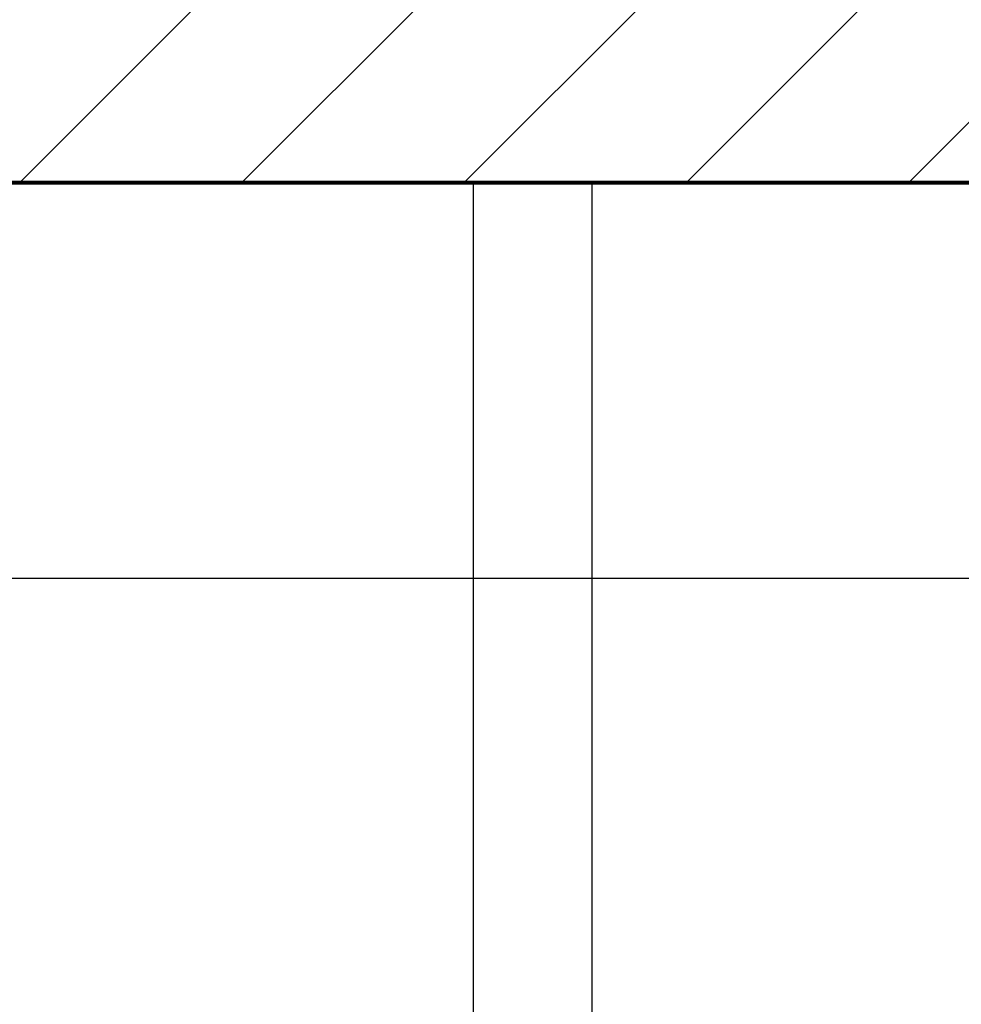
# Model space of a CAD drawing. Header units: metres. Extents: x 7408630 to 15602436, y 5561464 to 13303678.
# Tile 47 of 123: x 7413951 to 7413999, y 5563861 to 5563910. Entities that reach past the tile are written whole.
import ezdxf
from ezdxf.enums import TextEntityAlignment as Align

# ---------------------------------------------------------------- set-up
doc = ezdxf.new("R2010")
doc.units = ezdxf.units.M
doc.header["$MEASUREMENT"] = 0
for name, color, linetype, lineweight in [('!! 0_Opis_pom', 9, 'Continuous', 13), ('!! 1_hatch projektowane ściany', 4, 'Continuous', 5), ('!! 1_OPIS POM NOWE', 140, 'Continuous', 5), ('!! 1_PROJ Sciany', 2, 'Continuous', 40), ('Granica', 112, 'Continuous', 80)]:
    doc.layers.add(name, color=color, linetype=linetype, lineweight=lineweight)
doc.layers.add('!! 1_zabudowa GK', color=33, linetype='Continuous')
doc.styles.add('ARIAL', font='tahoma.ttf')

# ---------------------------------------------------------------- blocks, each defined once
blk = doc.blocks.new('A$C9c944097')
at = {"layer": '!! 1_hatch projektowane ściany'}
h = blk.add_hatch(dxfattribs=at)
h.set_pattern_fill('ANSI31', color=256, scale=2.5)
h.set_pattern_definition([(45, (-71376.923, 194378.116), (-5.61266008, 5.61266008), [])])
h.paths.add_polyline_path([(3067.5, -3342.97213), (3378.36947, -3342.97213), (3378.36947, -3354.97213), (3067.5, -3354.97213)])
blk.add_lwpolyline([(3067.5, -3342.97213), (3378.36947, -3342.97213), (3378.36947, -3354.97213), (3067.5, -3354.97213)], close=True, dxfattribs=at)
at = {"layer": '!! 1_PROJ Sciany'}
blk.add_lwpolyline([(3378.36947, -3354.97213), (3067.5, -3354.97213)], dxfattribs=at)
blk.add_point((3271.74631, -3354.97213), dxfattribs=at)
at = {"layer": '!! 1_zabudowa GK'}
for points in [[(3271.74631, -3354.97213), (3271.74631, -3494.97213)], [(3277.74631, -3354.97213), (3277.74631, -3494.97213)], [(3378.36947, -3374.97213), (3168.12316, -3374.97213)]]:
    blk.add_lwpolyline(points, dxfattribs=at)
blk.add_lwpolyline([(3102.5, -3636.47213), (3102.5, -3354.97213), (3378.36947, -3354.97213), (3378.36947, -3530.72213), (3390.36947, -3530.72213), (3390.36947, -3465.97213), (3637.89154, -3465.97213), (3637.89154, -3636.47213)], close=True)
at = {"layer": '!! 0_Opis_pom', "ltscale": 0.7, "style": 'ARIAL'}
for tag, p in [('B2,14', (2497.12282, -23.97252)), ('B2,12', (1965.56932, -35.77631)), ('B2,11', (1692.08817, -60.77765)), ('B2,16', (3818.15438, -63.71828)), ('B2,19.1', (5324.74708, -87.92078)), ('B2,17', (4129.82322, -93.25972)), ('B2,15', (3189.46558, -109.69496)), ('B2,10', (1351.71035, -111.25665)), ('B2,13', (2272.99389, -121.89624)), ('A2,5', (1075.52681, -127.78965)), ('B2,18', (4545.51277, -234.12017)), ('B2,19', (5775.76711, -239.42159)), ('A2,4', (318.83322, -329.3265)), ('A2.1', (994.53557, -353.44633)), ('B2.7', (3171.3557, -458.01164)), ('B2.2', (3599.26223, -690.3637)), ('A2.2', (994.53557, -692.67095)), ('B2,21', (4593.23787, -912.69388)), ('B2,9', (1798.58924, -939.09545)), ('A2.3', (455.44717, -940.66614)), ('B2,4', (3116.67143, -940.65712)), ('B2,3', (3297.35823, -941.16418)), ('B2,8', (2517.28573, -960.07338)), ('B2,20', (5834.09772, -965.70749)), ('B2.1', (3927.81794, -970.24709)), ('B2,5', (3309.56672, -1129.12418)), ('B2,6', (3122.36837, -1171.43557)), ('C2,2', (3435.86614, -1487.77973)), ('C2,1', (3957.73656, -2408.10352)), ('C2,3', (3457.72791, -2555.15039)), ('D1,1', (2554.19917, -3205.91504)), ('C2,4', (3866.78124, -3285.77383)), ('D1,4', (1780.27581, -3366.18103)), ('D1,6', (1380.86316, -3373.10994)), ('D1,3', (2098.36626, -3546.18257)), ('C2,5', (3178.15957, -3610.67242)), ('D1,5', (1914.6928, -3621.18339)), ('D1,2', (2201.15492, -3794.18451)), ('D1,7', (477.95048, -4408.76849)), ('D1,8', (338.43039, -4834.32895))]:
    blk.add_attdef(tag, text='', height=11.968, dxfattribs=at).set_placement(p, align=Align.MIDDLE_CENTER)
at = {"layer": '!! 1_OPIS POM NOWE', "style": 'ARIAL'}
for tag, p in [('C2.5B', (3593.7377, -3168.5911)), ('C2,5C', (3526.78796, -3281.02046)), ('C2.4', (3997.15534, -3347.99835)), ('E2,2', (2945.33506, -3413.31629)), ('C2,5A', (3566.4961, -3615.37865)), ('E2.9', (3984.52714, -3783.77287)), ('E2.7', (4645.53364, -3784.14655)), ('D1,2', (2903.25587, -3794.18451)), ('E2.2', (3405.83089, -4049.74196)), ('E2.8', (4380.36687, -4058.97571)), ('E2.6', (5154.87983, -4066.29138)), ('E2.1', (4427.07303, -4318.94156)), ('E2,3', (3401.59976, -4465.83792)), ('E2.4', (3758.95342, -4705.0924)), ('E2.5', (5238.11734, -4786.79525))]:
    blk.add_attdef(tag, text='', height=11.968, dxfattribs=at).set_placement(p, align=Align.MIDDLE_CENTER)

msp = doc.modelspace()

# ---------------------------------------------------------------- block references
at = {"layer": 'Granica'}
msp.add_blockref('A$C9c944097', (7410702.59401, 5567256.9858), dxfattribs=at)

doc.saveas('drawing.dxf')
